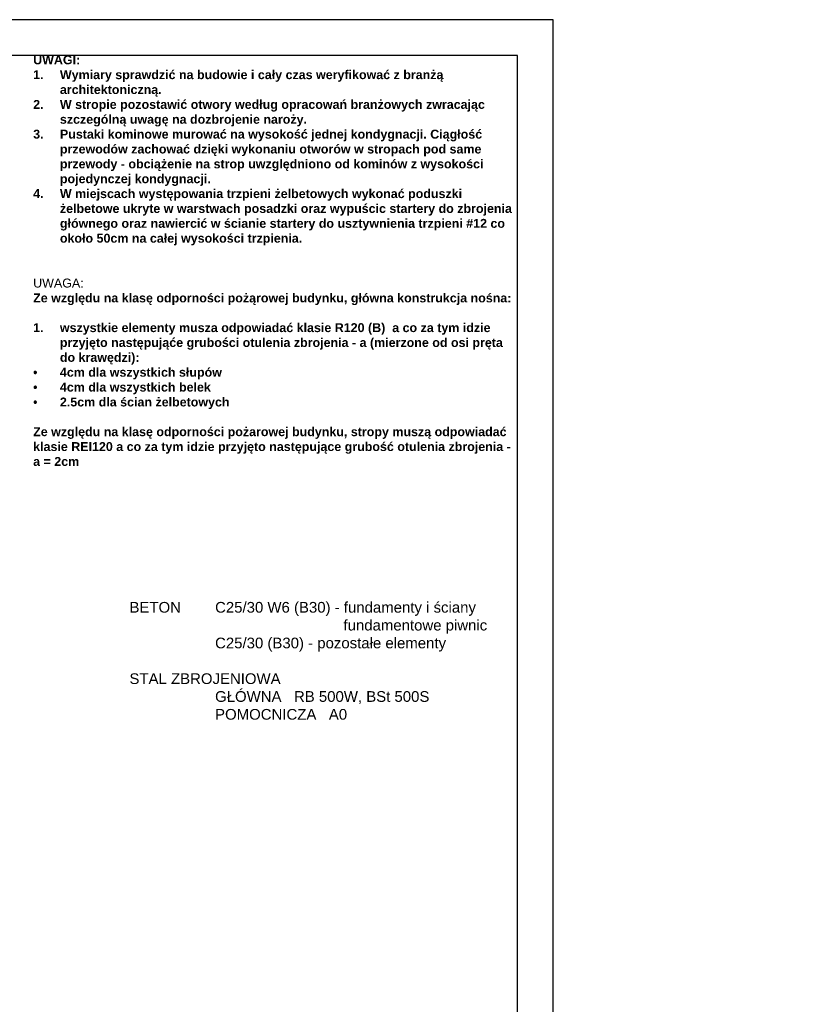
# Model space of a CAD drawing. Header units: inches. Extents: x 201967 to 338763, y -32705 to 30884.
# Tile 107 of 236: x 322583 to 324785, y -692 to 2069. Entities that reach past the tile are written whole.
import ezdxf

# ---------------------------------------------------------------- set-up
doc = ezdxf.new("R2010")
doc.units = ezdxf.units.IN
doc.header["$MEASUREMENT"] = 0
doc.layers.add('50 OPIS 1', color=130, linetype='Continuous', lineweight=9)
doc.styles.add('arialcce', font='arial.ttf')

# ---------------------------------------------------------------- blocks, each defined once
blk = doc.blocks.new('1 opisy blok Szwedzka nowa część')
at = {"layer": '50 OPIS 1', "ltscale": 0.1, "char_height": 25, "width": 1358.071, "attachment_point": 1, "style": 'arialcce'}
for s, insert in [('\\A1;\\pi-75,l75,t75;{\\fArial|b1|i0|c238|p34;UWAGI: \\P1.^IWymiary sprawdzić na budowie i cały czas weryfikować z branżą architektoniczną.\\P2.^IW stropie pozostawić otwory według opracowań branżowych zwracając szczególną uwagę na dozbrojenie naroży.\\P3.^IPustaki kominowe murować na wysokość jednej kondygnacji. Ciągłość   przewodów zachować dzięki wykonaniu otworów w stropach pod same przewody - obciążenie na strop uwzględniono od kominów z wysokości pojedynczej kondygnacji.\\P4.^IW miejscach występowania trzpieni żelbetowych wykonać poduszki żelbetowe ukryte w warstwach posadzki oraz wypuścic startery do zbrojenia głównego oraz nawiercić w ścianie startery do usztywnienia trzpieni #12 co około 50cm na całej wysokości trzpienia.}', (-1358.1, 0)), ('\\A1;UWAGA: \\P{\\fArial|b1|i0|c238|p34;Ze względu na klasę odporności pożąrowej budynku, główna konstrukcja nośna:\\P\\P\\pi-75,l75,t75;1.^Iwszystkie elementy musza odpowiadać klasie R120 (B)  a co za tym idzie przyjęto następująće grubości otulenia zbrojenia - a (mierzone od osi pręta do krawędzi):\\P\\fSymbol|b1|i0|c2|p18;·^I\\fArial|b1|i0|c238|p34;4cm dla wszystkich słupów\\P\\fSymbol|b1|i0|c2|p18;·^I\\fArial|b1|i0|c238|p34;4cm dla wszystkich belek\\P\\fSymbol|b1|i0|c2|p18;·^I\\fArial|b1|i0|c238|p34;2.5cm dla ścian żelbetowych\\P\\pi0,l0,tz;\\P\\A0;Ze względu na klasę odporności pożarowej budynku, stropy muszą odpowiadać klasie REI120 a co za tym idzie przyjęto następujące grubość otulenia zbrojenia - a = 2cm\\fArial|b0|i0|c238|p34;\\H0.91667x;\\P\\A1;\\fArial|b1|i0|c238|p34;\\H1.0909x; ^I}', (-1358.1, -625.8))]:
    blk.add_mtext(s, dxfattribs=dict(at, insert=insert))
at = {"layer": '50 OPIS 1', "insert": (-1088.1, -1532.3), "char_height": 30, "width": 1400.682, "attachment_point": 1, "style": 'arialcce'}
blk.add_mtext('BETON   ^IC25/30 W6 (B30) - fundamenty i ściany \\P^I^I^I^I^Ifundamentowe piwnic\\P^I^IC25/30 (B30) - pozostałe elementy\\P^I\\PSTAL ZBROJENIOWA\\P^I^IGŁÓWNA   RB 500W, BSt 500S\\P^I^IPOMOCNICZA   A0', dxfattribs=at)

msp = doc.modelspace()

# ---------------------------------------------------------------- linework, layer by layer
at = {"layer": 'Defpoints'}
for points in [[(316578.43, -2131.28), (324078.43, -2131.28), (324078.43, 2068.72), (316578.43, 2068.72)], [(316678.43, -2031.28), (323978.43, -2031.28), (323978.43, 1968.72), (316678.43, 1968.72)]]:
    msp.add_lwpolyline(points, close=True, dxfattribs=at)

# ---------------------------------------------------------------- block references
at = {"layer": '50 OPIS 1'}
msp.add_blockref('1 opisy blok Szwedzka nowa część', (323978.43, 1968.72), dxfattribs=at)

doc.saveas('drawing.dxf')
